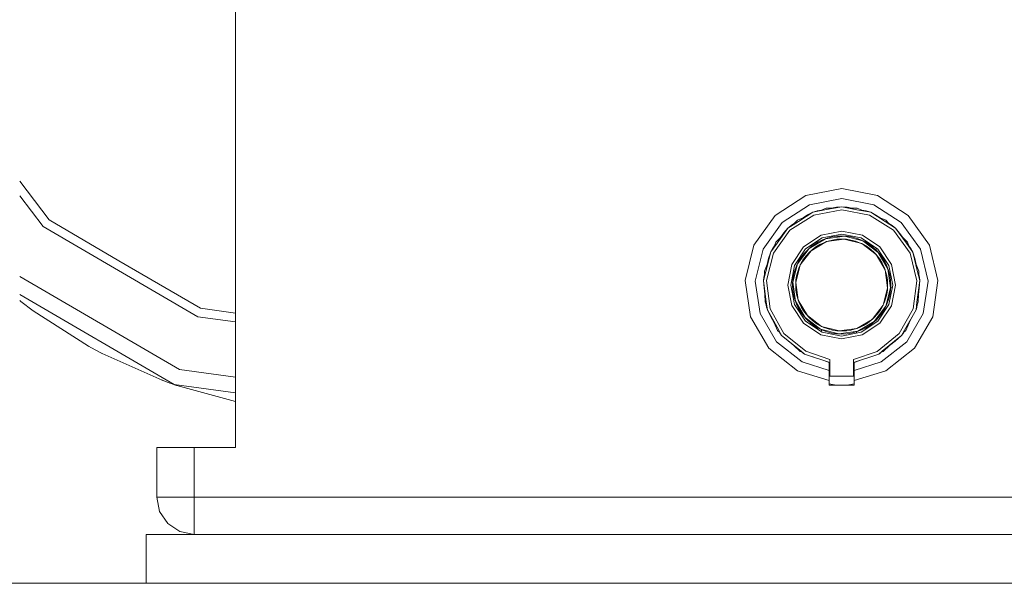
# Model space of a CAD drawing. Header units: millimetres. Extents: x 53056 to 116131, y -669674 to -625124.
# Tile 183 of 256: x 61603 to 61728, y -634500 to -634429. Entities that reach past the tile are written whole.
import ezdxf

# ---------------------------------------------------------------- set-up
doc = ezdxf.new("R2010")
doc.units = ezdxf.units.MM
doc.header["$MEASUREMENT"] = 0
doc.linetypes.add('DGN Style 1', pattern=[536.199087, 0.892178, -535.306909])
doc.layers.add('Side Cradle Tower', color=7, linetype='Continuous', lineweight=0)
doc.layers.add('Side Cradle Tower Platform', color=7, linetype='Continuous', lineweight=0)

# ---------------------------------------------------------------- blocks, each defined once
blk = doc.blocks.new('*U55')
at = {"layer": 'Side Cradle Tower', "color": 7, "linetype": 'Continuous', "lineweight": 0}
blk.add_line((-23054.6, 12898.98), (-22705.01, 12898.98), dxfattribs=at)
at = {"layer": 'Side Cradle Tower Platform', "color": 7, "linetype": 'Continuous', "lineweight": 0}
for p, q in [((-22963.58, 12916.25), (-22963.58, 12989.02)), ((-22886.43, 12946.92), (-22887.1, 12946.85)), ((-22885.76, 12946.85), (-22886.43, 12946.92)), ((-22890.77, 12945.87), (-22890.11, 12946.22)), ((-22890.11, 12946.22), (-22889.53, 12946.39)), ((-22882.75, 12946.21), (-22883.33, 12946.38)), ((-22882.09, 12945.86), (-22882.75, 12946.21)), ((-22893.28, 12944.2), (-22893.8, 12943.58)), ((-22892.86, 12944.54), (-22893.28, 12944.2)), ((-22879.59, 12944.19), (-22880.01, 12944.53)), ((-22879.07, 12943.57), (-22879.59, 12944.19)), ((-22889.06, 12943.3), (-22891.29, 12941.81)), ((-22890.28, 12942.04), (-22890.24, 12941.81)), ((-22895.47, 12941.17), (-22895.74, 12940.33)), ((-22895.25, 12941.57), (-22895.47, 12941.17)), ((-22882.02, 12941.65), (-22882.11, 12941.35)), ((-22877.4, 12941.15), (-22877.62, 12941.56)), ((-22877.13, 12940.31), (-22877.4, 12941.15)), ((-22896.35, 12937.93), (-22896.39, 12937.53)), ((-22876.49, 12937.51), (-22876.53, 12937.91)), ((-22896.39, 12937.53), (-22896.31, 12936.59)), ((-22892.67, 12937.31), (-22892.86, 12937.32)), ((-22876.57, 12936.57), (-22876.49, 12937.51)), ((-22874.19, 12937.52), (-22874.85, 12932.92)), ((-22880.02, 12936.58), (-22880.21, 12936.59)), ((-22990.89, 12934.86), (-22991.04, 12934.98)), ((-22989.32, 12933.68), (-22990.89, 12934.86)), ((-22990.89, 12934.86), (-22990.89, 12934.86)), ((-22990.89, 12934.86), (-22990.88, 12934.85)), ((-22989.33, 12933.68), (-22989.32, 12933.68)), ((-22982.28, 12929.15), (-22989.32, 12933.68)), ((-22895.99, 12934.13), (-22895.9, 12933.81)), ((-22895.9, 12933.81), (-22895.44, 12932.91)), ((-22877.45, 12932.89), (-22876.98, 12933.8)), ((-22876.98, 12933.8), (-22876.89, 12934.11)), ((-22894.59, 12931.18), (-22894.59, 12931.18)), ((-22894.36, 12930.97), (-22894.59, 12931.18)), ((-22894.08, 12930.54), (-22894.24, 12930.74)), ((-22893.25, 12929.83), (-22894.08, 12930.54)), ((-22893.78, 12930.78), (-22890.99, 12928.51)), ((-22889.07, 12931.05), (-22888.96, 12931.28)), ((-22886.45, 12930.46), (-22883.96, 12930.95)), ((-22884.58, 12931.03), (-22884.52, 12930.84)), ((-22879.64, 12929.82), (-22878.82, 12930.53)), ((-22878.82, 12930.53), (-22878.66, 12930.73)), ((-22981.42, 12928.68), (-22982.28, 12929.15)), ((-22982.28, 12929.15), (-22982.28, 12929.15)), ((-22982.28, 12929.15), (-22982.25, 12929.13)), ((-22981.42, 12928.68), (-22982.28, 12929.15)), ((-22980.55, 12928.22), (-22981.42, 12928.68)), ((-22980.58, 12928.23), (-22980.55, 12928.22)), ((-22972.9, 12924.82), (-22980.55, 12928.22)), ((-22980.55, 12928.22), (-22980.55, 12928.22)), ((-22891.33, 12928.27), (-22891.17, 12928.17)), ((-22890.99, 12928.51), (-22887.95, 12927.48)), ((-22881.73, 12928.16), (-22884.95, 12927.09)), ((-22881.56, 12928.26), (-22881.73, 12928.16)), ((-22881.41, 12928.39), (-22881.16, 12928.48)), ((-22888.03, 12926.07), (-22891.47, 12927.17)), ((-22888.7, 12927.35), (-22888.03, 12927.09)), ((-22888.03, 12927.09), (-22888.04, 12927.1)), ((-22888.03, 12927.09), (-22888.03, 12926.07)), ((-22887.95, 12927.09), (-22887.96, 12927.1)), ((-22887.95, 12927.48), (-22887.95, 12925.33)), ((-22884.95, 12925.33), (-22884.95, 12927.48)), ((-22884.85, 12927.09), (-22884.14, 12927.36)), ((-22884.85, 12927.1), (-22884.85, 12927.09)), ((-22884.85, 12926.07), (-22884.85, 12927.09)), ((-22888.03, 12924.95), (-22888.03, 12926.07)), ((-22884.85, 12926.07), (-22884.85, 12924.95)), ((-22972.9, 12924.82), (-22972.9, 12924.82)), ((-22972.9, 12924.82), (-22972.88, 12924.81)), ((-22972.14, 12924.54), (-22972.9, 12924.82)), ((-22971.95, 12924.47), (-22972.13, 12924.54)), ((-22971.37, 12924.27), (-22971.37, 12924.27)), ((-22971.05, 12924.16), (-22971.06, 12924.16)), ((-22971.05, 12924.16), (-22971.06, 12924.16)), ((-22963.58, 12922.14), (-22971.05, 12924.16)), ((-22971.05, 12924.16), (-22971.05, 12924.16)), ((-22888.03, 12924.78), (-22888.03, 12924.95)), ((-22888.03, 12924.2), (-22888.03, 12924.78)), ((-22887.15, 12924.2), (-22888.03, 12924.37)), ((-22888.03, 12924.2), (-22884.85, 12924.2)), ((-22884.95, 12925.33), (-22887.95, 12925.33)), ((-22884.85, 12924.37), (-22885.75, 12924.2)), ((-22884.85, 12924.95), (-22884.85, 12924.78)), ((-22884.85, 12924.78), (-22884.85, 12924.2)), ((-22973.59, 12909.96), (-22973.59, 12916.25)), ((-22973.23, 12916.25), (-22973.59, 12916.25)), ((-22968.83, 12909.96), (-22968.83, 12916.25)), ((-22968.83, 12916.25), (-22963.58, 12916.25)), ((-22973.59, 12909.96), (-22973.23, 12909.96)), ((-22973.23, 12908.14), (-22973.59, 12909.96)), ((-22841.04, 12909.96), (-22968.83, 12909.96)), ((-22968.83, 12908.14), (-22968.83, 12909.96))]:
    blk.add_line(p, q, dxfattribs=at)
at = {"layer": 'Side Cradle Tower Platform', "color": 7, "linetype": 'Continuous', "lineweight": 0, "flags": 128}
for points in [[(-22991.04, 12950.16), (-22987.29, 12945.23), (-22978.41, 12940.05), (-22973.36, 12937.11), (-22968.02, 12933.99), (-22963.58, 12933.38)], [(-22888.03, 12924.78), (-22892.05, 12926.04), (-22895.7, 12928.9), (-22898.03, 12932.92), (-22898.7, 12937.52), (-22897.6, 12942.04), (-22894.91, 12945.82), (-22891, 12948.34), (-22886.44, 12949.22), (-22881.88, 12948.34), (-22877.97, 12945.82), (-22875.28, 12942.04), (-22874.19, 12937.52)], [(-22963.58, 12932.25), (-22968.39, 12932.91), (-22988.05, 12944.38), (-22991.04, 12948.31)], [(-22891.47, 12927.17), (-22894.74, 12929.74), (-22896.83, 12933.34), (-22897.43, 12937.46), (-22896.45, 12941.51), (-22894.03, 12944.91), (-22890.53, 12947.16), (-22886.44, 12947.95), (-22882.35, 12947.16), (-22878.85, 12944.91), (-22876.43, 12941.51), (-22875.45, 12937.46), (-22876.05, 12933.34), (-22878.14, 12929.74), (-22881.41, 12927.17), (-22884.85, 12926.07)], [(-22891.17, 12928.17), (-22891.6, 12928.52), (-22894.08, 12930.54), (-22894.45, 12931.2), (-22895.9, 12933.81), (-22896.03, 12934.76), (-22896.39, 12937.53), (-22896.11, 12938.66), (-22895.47, 12941.17), (-22894.67, 12942.27), (-22893.28, 12944.2), (-22891.95, 12945.05), (-22890.11, 12946.22), (-22888.37, 12946.55), (-22886.43, 12946.92), (-22884.49, 12946.54), (-22882.75, 12946.21), (-22880.91, 12945.04), (-22879.59, 12944.19), (-22878.2, 12942.26), (-22877.4, 12941.15), (-22876.77, 12938.64), (-22876.49, 12937.51), (-22876.86, 12934.75), (-22876.98, 12933.8), (-22878.45, 12931.19), (-22878.82, 12930.53), (-22881.3, 12928.51), (-22881.73, 12928.16)], [(-22888.41, 12946.73), (-22888.41, 12946.73), (-22888.99, 12946.49)], [(-22887.72, 12946.73), (-22888.41, 12946.73), (-22888.41, 12946.73)], [(-22887.72, 12946.73), (-22887.1, 12946.85), (-22887.1, 12946.85)], [(-22885.76, 12946.85), (-22885.76, 12946.85), (-22885.55, 12946.81), (-22885.16, 12946.73)], [(-22884.47, 12946.73), (-22884.47, 12946.73), (-22885.16, 12946.73)], [(-22883.89, 12946.49), (-22884.47, 12946.73), (-22884.47, 12946.73)], [(-22884.95, 12927.48), (-22881.91, 12928.5), (-22879.11, 12930.77), (-22877.34, 12933.92), (-22876.87, 12937.49), (-22877.74, 12940.99), (-22879.85, 12943.92), (-22882.89, 12945.86), (-22886.43, 12946.54), (-22889.97, 12945.86), (-22893.02, 12943.93), (-22895.13, 12941), (-22896.01, 12937.51), (-22895.54, 12933.93), (-22893.78, 12930.78)], [(-22891.35, 12945.5), (-22892.05, 12945.21), (-22892.04, 12945.21)], [(-22891.35, 12945.5), (-22890.77, 12945.87), (-22890.77, 12945.87)], [(-22889.54, 12946.39), (-22889.53, 12946.39), (-22888.99, 12946.49)], [(-22883.89, 12946.49), (-22883.33, 12946.38), (-22883.33, 12946.38)], [(-22882.1, 12945.86), (-22882.09, 12945.86), (-22881.53, 12945.5)], [(-22880.83, 12945.21), (-22880.83, 12945.21), (-22881.53, 12945.5)], [(-22892.86, 12944.54), (-22892.86, 12944.54), (-22892.44, 12944.81)], [(-22892.05, 12945.21), (-22892.05, 12945.21), (-22892.44, 12944.81)], [(-22880.43, 12944.8), (-22880.83, 12945.21), (-22880.84, 12945.21)], [(-22880.44, 12944.8), (-22880.01, 12944.53), (-22880.01, 12944.53)], [(-22894.23, 12942.98), (-22894.81, 12942.39), (-22894.81, 12942.39)], [(-22894.23, 12942.98), (-22893.8, 12943.58), (-22893.79, 12943.58)], [(-22891.29, 12941.81), (-22892.79, 12939.58), (-22893.31, 12936.95), (-22892.79, 12934.33), (-22891.3, 12932.09), (-22889.08, 12930.6), (-22886.45, 12930.08), (-22883.82, 12930.6), (-22881.59, 12932.09), (-22880.09, 12934.31), (-22879.57, 12936.94), (-22880.09, 12939.57), (-22881.58, 12941.8), (-22883.81, 12943.29), (-22886.43, 12943.82), (-22889.06, 12943.3)], [(-22883.96, 12930.95), (-22881.86, 12932.36), (-22880.45, 12934.46), (-22879.95, 12936.94), (-22880.44, 12939.43), (-22881.85, 12941.53), (-22883.95, 12942.94), (-22886.43, 12943.44), (-22888.92, 12942.95), (-22891.03, 12941.54), (-22892.43, 12939.44), (-22892.93, 12936.95), (-22892.44, 12934.47), (-22891.03, 12932.36), (-22888.93, 12930.96), (-22886.45, 12930.46)], [(-22883.73, 12942.56), (-22886.08, 12943.17), (-22888.49, 12942.84), (-22890.59, 12941.6), (-22892.06, 12939.66), (-22892.67, 12937.31), (-22892.33, 12934.9), (-22891.09, 12932.8), (-22889.15, 12931.33), (-22886.8, 12930.72), (-22884.39, 12931.06), (-22882.29, 12932.29), (-22880.83, 12934.24), (-22880.21, 12936.59), (-22880.55, 12939), (-22881.79, 12941.1), (-22883.73, 12942.56)], [(-22879.07, 12943.57), (-22879.07, 12943.57), (-22878.65, 12942.98)], [(-22878.08, 12942.4), (-22878.07, 12942.39), (-22878.65, 12942.98)], [(-22895.25, 12941.57), (-22895.25, 12941.57), (-22894.99, 12941.93)], [(-22894.8, 12942.4), (-22894.81, 12942.39), (-22894.99, 12941.93)], [(-22886.11, 12942.79), (-22883.89, 12942.22), (-22882.07, 12940.84), (-22880.91, 12938.88), (-22880.6, 12936.61), (-22881.17, 12934.4), (-22882.54, 12932.58), (-22884.51, 12931.42), (-22886.78, 12931.1), (-22888.99, 12931.68), (-22890.81, 12933.05), (-22891.97, 12935.02), (-22892.29, 12937.28), (-22891.71, 12939.5), (-22890.34, 12941.32), (-22888.37, 12942.48), (-22886.11, 12942.79)], [(-22877.89, 12941.92), (-22878.07, 12942.39), (-22878.07, 12942.39)], [(-22877.89, 12941.92), (-22877.65, 12941.59), (-22877.62, 12941.56), (-22877.62, 12941.56)], [(-22895.93, 12939.56), (-22896.26, 12938.73), (-22896.26, 12938.73)], [(-22895.93, 12939.55), (-22895.74, 12940.33), (-22895.74, 12940.33)], [(-22877.14, 12940.31), (-22877.13, 12940.31), (-22876.94, 12939.55)], [(-22876.62, 12938.73), (-22876.62, 12938.73), (-22876.95, 12939.55)], [(-22963.58, 12925.22), (-22970.71, 12926.19), (-22991.04, 12938.05)], [(-22896.35, 12937.92), (-22896.35, 12937.93), (-22896.25, 12938.29)], [(-22896.26, 12938.73), (-22896.26, 12938.73), (-22896.25, 12938.29)], [(-22876.63, 12938.28), (-22876.62, 12938.73), (-22876.62, 12938.73)], [(-22876.63, 12938.28), (-22876.53, 12937.91), (-22876.53, 12937.91)], [(-22963.58, 12923.21), (-22971.37, 12924.27), (-22991.04, 12935.75)], [(-22896.2, 12935.74), (-22896.31, 12936.59), (-22896.32, 12936.59)], [(-22896.2, 12935.75), (-22896.19, 12934.79), (-22896.18, 12934.78)], [(-22876.69, 12934.79), (-22876.7, 12934.79), (-22876.68, 12935.74)], [(-22876.57, 12936.57), (-22876.57, 12936.57), (-22876.68, 12935.74)], [(-22896.19, 12934.79), (-22896.19, 12934.79), (-22896.03, 12934.44)], [(-22895.99, 12934.13), (-22895.99, 12934.13), (-22896.03, 12934.44)], [(-22876.85, 12934.44), (-22876.89, 12934.11), (-22876.89, 12934.11)], [(-22876.85, 12934.43), (-22876.7, 12934.79), (-22876.7, 12934.79)], [(-22895.01, 12932.12), (-22895.44, 12932.91), (-22895.45, 12932.91)], [(-22874.85, 12932.92), (-22877.18, 12928.9), (-22880.83, 12926.04), (-22884.85, 12924.78)], [(-22877.44, 12932.9), (-22877.45, 12932.89), (-22877.87, 12932.12)], [(-22895.01, 12932.13), (-22894.59, 12931.18), (-22894.59, 12931.19)], [(-22878.29, 12931.18), (-22878.29, 12931.18), (-22877.87, 12932.13)], [(-22894.23, 12930.74), (-22894.24, 12930.74), (-22894.36, 12930.97)], [(-22878.53, 12930.96), (-22878.66, 12930.73), (-22878.66, 12930.73)], [(-22878.53, 12930.96), (-22878.29, 12931.18), (-22878.29, 12931.19)], [(-22892.53, 12929.24), (-22893.25, 12929.83), (-22893.26, 12929.84)], [(-22891.72, 12928.48), (-22891.72, 12928.48), (-22892.53, 12929.24)], [(-22881.16, 12928.48), (-22881.16, 12928.48), (-22880.35, 12929.24)], [(-22879.63, 12929.82), (-22879.64, 12929.82), (-22880.35, 12929.24)], [(-22891.72, 12928.48), (-22891.72, 12928.48), (-22891.48, 12928.39)], [(-22891.33, 12928.27), (-22891.33, 12928.27), (-22891.48, 12928.39)], [(-22891.17, 12928.17), (-22891.17, 12928.17), (-22887.95, 12927.09)], [(-22881.41, 12928.39), (-22881.56, 12928.26), (-22881.56, 12928.26)], [(-22890.08, 12927.81), (-22890.08, 12927.81), (-22890.09, 12927.81)], [(-22882.81, 12927.8), (-22882.82, 12927.8), (-22882.82, 12927.8)], [(-22971.38, 12924.27), (-22971.56, 12924.34), (-22971.75, 12924.4), (-22971.95, 12924.47)], [(-22971.08, 12924.17), (-22971.21, 12924.22), (-22971.35, 12924.26)], [(-22968.83, 12916.25), (-22970.65, 12916.25), (-22972.19, 12916.25), (-22973.23, 12916.25)], [(-22973.23, 12909.96), (-22972.19, 12909.96), (-22970.65, 12909.96), (-22968.83, 12909.96)], [(-22968.83, 12905.2), (-22970.65, 12905.56), (-22972.19, 12906.59), (-22973.23, 12908.14)], [(-22968.83, 12905.2), (-22968.83, 12905.56), (-22968.83, 12906.59), (-22968.83, 12908.14)], [(-22974.93, 12898.98), (-22974.93, 12905.2), (-22824.93, 12905.2), (-22824.93, 12898.98)]]:
    blk.add_lwpolyline(points, dxfattribs=at)
at = {"layer": 'Side Cradle Tower Platform', "color": 7, "linetype": 'Continuous', "lineweight": 0, "extrusion": (0, 0, -1)}
blk.add_arc((22886.44, 12936.95), 6.24, 0, 360, dxfattribs=at)
at = {"layer": 'Side Cradle Tower Platform', "color": 7, "linetype": 'Continuous', "lineweight": 0}
blk.add_arc((-22886.44, 12936.95), 5.85, 0, 360, dxfattribs=at)

msp = doc.modelspace()

# ---------------------------------------------------------------- block references
at = {"color": 7, "linetype": 'DGN Style 1', "lineweight": 0}
msp.add_blockref('*U55', (84593.95, -647399.35), dxfattribs=at)

doc.saveas('drawing.dxf')
